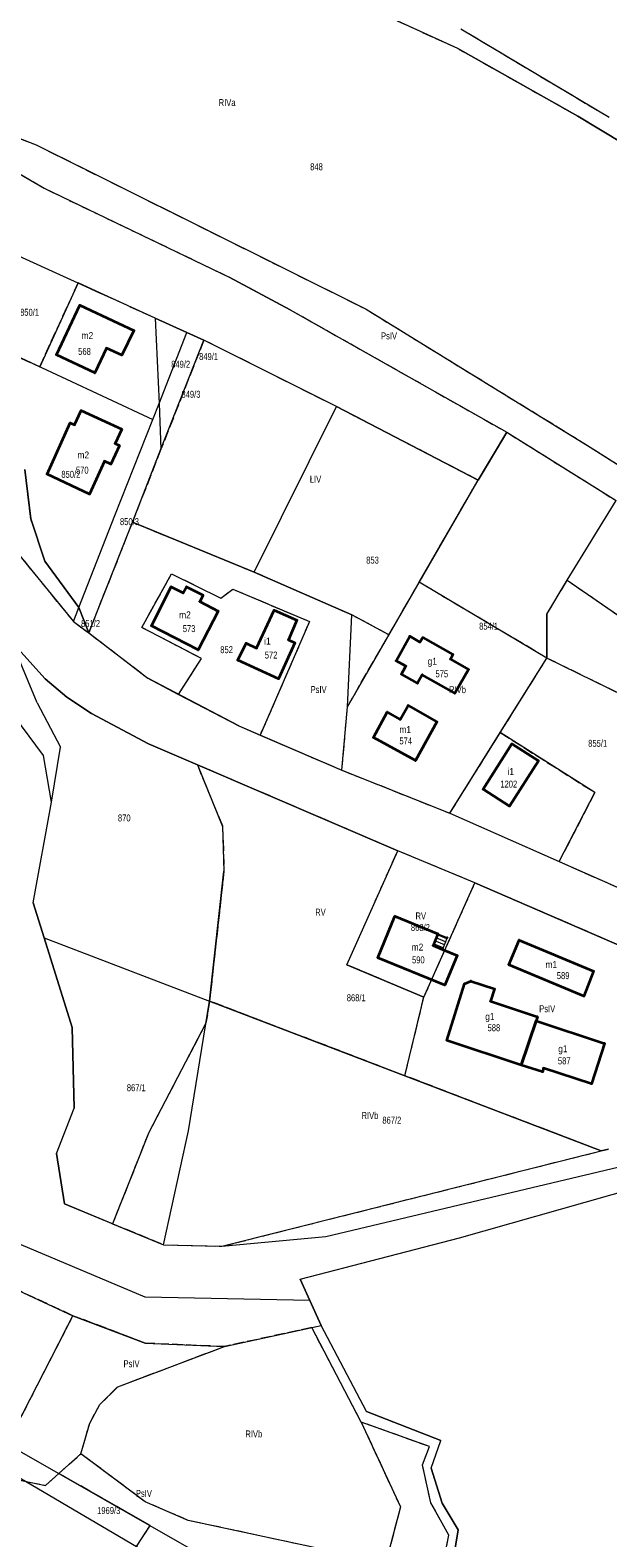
# Model space of a CAD drawing. Header units: metres. Extents: x 7496145 to 7500200, y 5498500 to 5502080.
# Tile 171 of 202: x 7499637 to 7499762, y 5499947 to 5500272. Entities that reach past the tile are written whole.
import ezdxf
from ezdxf.enums import TextEntityAlignment as Align

# ---------------------------------------------------------------- set-up
doc = ezdxf.new("R2010")
doc.units = ezdxf.units.M
doc.header["$MEASUREMENT"] = 0
for name, pattern in [('2.25_0.75', [3, 2.25, -0.75]), ('219-1000', [0]), ('egug-1000', [0])]:
    doc.linetypes.add(name, pattern=pattern)
doc.layers.get('0').update_dxf_attribs({"color": 2, "linetype": 'CONTINUOUS', "lineweight": 5})
for name, color, linetype in [('209-oznaczenie konturu klasyfikacyjnego', 7, 'CONTINUOUS'), ('211-numer działki ewidencyjnej', 7, 'CONTINUOUS'), ('217-kontur klasyfikacyjny', 7, 'CONTINUOUS'), ('218-kontur użytku gruntowego', 7, 'CONTINUOUS'), ('219-działka ewidencyjna', 7, 'CONTINUOUS'), ('312-budynek ewidencyjny', 7, 'CONTINUOUS'), ('312-oznaczenie budynku ewidencyjnego', 7, 'CONTINUOUS'), ('312-oznaczenie budynku ewidencyjnego-Atr117', 7, 'CONTINUOUS'), ('352-schody', 7, 'CONTINUOUS'), ('Punkt budynku', 7, 'CONTINUOUS')]:
    doc.layers.add(name, color=color, linetype=linetype)
doc.styles.get("Standard").update_dxf_attribs({"font": 'Working1250', "width": 0.75})

# ---------------------------------------------------------------- blocks, each defined once
blk = doc.blocks.new('PUNKTBUD')
at = {"color": 0}
blk.add_circle((0, 0), 0.09, dxfattribs=at)

msp = doc.modelspace()

# ---------------------------------------------------------------- linework, layer by layer
at = {"layer": '217-kontur klasyfikacyjny', "color": 3, "linetype": '2.25_0.75', "lineweight": 18, "flags": 128}
for points in [[(7499729.24, 5500268.29), (7499688.83, 5500286.77)], [(7499761.94, 5500253.41), (7499729.91, 5500272.49)], [(7499755.15, 5500253.71), (7499729.24, 5500268.29)], [(7499617.91, 5500255.47), (7499638.25, 5500247.53)], [(7499784.49, 5500236.07), (7499755.15, 5500253.71)], [(7499638.25, 5500247.53), (7499709.49, 5500212.1)], [(7499632.47, 5500242.57), (7499640, 5500238.18)], [(7499640, 5500238.18), (7499679.94, 5500219.03)], [(7499639.03, 5500199.7), (7499647.31, 5500217.77)], [(7499647.31, 5500217.77), (7499652.96, 5500215.21)], [(7499679.94, 5500219.03), (7499693.1, 5500212)], [(7499652.96, 5500215.21), (7499663.98, 5500210.21)], [(7499693.1, 5500212), (7499739.84, 5500185.6)], [(7499709.49, 5500212.1), (7499757.83, 5500182.41)], [(7499663.98, 5500210.21), (7499670.81, 5500207.12)], [(7499674.45, 5500205.46), (7499665.2, 5500181.92)], [(7499670.81, 5500207.12), (7499674.45, 5500205.46)], [(7499703.08, 5500191.12), (7499674.45, 5500205.46)], [(7499634.96, 5500201.59), (7499639.03, 5500199.7)], [(7499733.63, 5500175.28), (7499703.08, 5500191.12)], [(7499739.84, 5500185.6), (7499733.63, 5500175.28)], [(7499739.84, 5500185.6), (7499763.47, 5500170.85)], [(7499665.2, 5500181.92), (7499659.02, 5500166.19)], [(7499757.83, 5500182.41), (7499799.17, 5500156.23)], [(7499637.1, 5500166.91), (7499635.8, 5500177.53)], [(7499720.92, 5500153.25), (7499733.63, 5500175.28)], [(7499640.15, 5500157.82), (7499637.1, 5500166.91)], [(7499659.02, 5500166.19), (7499649.6, 5500142.38)], [(7499685.34, 5500155.4), (7499659.02, 5500166.19)], [(7499631.87, 5500162.5), (7499646.29, 5500144.76)], [(7499647.5, 5500147.83), (7499640.15, 5500157.82)], [(7499706.4, 5500146.21), (7499685.34, 5500155.4)], [(7499661.05, 5500143.51), (7499667.49, 5500155.08)], [(7499667.49, 5500155.08), (7499678.15, 5500149.8)], [(7499714.39, 5500141.94), (7499720.92, 5500153.25)], [(7499748.5, 5500136.91), (7499720.92, 5500153.25)], [(7499748.46, 5500146.34), (7499752.86, 5500153.7)], [(7499752.86, 5500153.7), (7499778.07, 5500136.38)], [(7499678.15, 5500149.8), (7499680.7, 5500151.8)], [(7499680.7, 5500151.8), (7499697.25, 5500144.76)], [(7499649.6, 5500142.38), (7499647.5, 5500147.83)], [(7499714.39, 5500141.94), (7499706.4, 5500146.21)], [(7499748.5, 5500136.91), (7499748.46, 5500146.34)], [(7499646.29, 5500144.76), (7499649.6, 5500142.38)], [(7499649.6, 5500142.38), (7499662.37, 5500132.57)], [(7499673.95, 5500136.82), (7499661.05, 5500143.51)], [(7499697.25, 5500144.76), (7499686.61, 5500120.29)], [(7499705.44, 5500126.42), (7499714.39, 5500141.94)], [(7499669.01, 5500129.09), (7499673.95, 5500136.82)], [(7499738.44, 5500120.85), (7499748.5, 5500136.91)], [(7499785.38, 5500118.84), (7499748.5, 5500136.91)], [(7499662.37, 5500132.57), (7499669.01, 5500129.09)], [(7499704.26, 5500112.74), (7499705.44, 5500126.42)], [(7499686.61, 5500120.29), (7499704.26, 5500112.74)], [(7499727.54, 5500103.45), (7499738.44, 5500120.85)], [(7499738.44, 5500120.85), (7499758.86, 5500107.92)], [(7499673.05, 5500113.91), (7499678.51, 5500100.63)], [(7499716.31, 5500095.35), (7499673.05, 5500113.91)], [(7499704.26, 5500112.74), (7499727.54, 5500103.45)], [(7499758.86, 5500107.92), (7499751.15, 5500093.04)], [(7499678.51, 5500100.63), (7499678.8, 5500090.99)], [(7499705.33, 5500070.78), (7499716.31, 5500095.35)], [(7499732.95, 5500088.45), (7499716.31, 5500095.35)], [(7499678.8, 5500090.99), (7499675.69, 5500062.97)], [(7499751.15, 5500093.04), (7499769.73, 5500084.85)], [(7499721.92, 5500063.8), (7499732.95, 5500088.45)], [(7499773.8, 5500070.79), (7499732.95, 5500088.45)], [(7499721.92, 5500063.8), (7499705.33, 5500070.78)], [(7499675.69, 5500062.97), (7499674.91, 5500058.17)], [(7499717.86, 5500046.86), (7499675.69, 5500062.97)], [(7499717.86, 5500046.86), (7499721.92, 5500063.8)], [(7499674.91, 5500058.17), (7499662.56, 5500034.61)], [(7499760.21, 5500030.68), (7499717.86, 5500046.86)], [(7499662.56, 5500034.61), (7499654.77, 5500014.98)], [(7499678.36, 5500010.11), (7499760.21, 5500030.68)], [(7499760.21, 5500030.68), (7499761.79, 5500031.06)], [(7499654.77, 5500014.98), (7499665.75, 5500010.44)], [(7499665.75, 5500010.44), (7499678.36, 5500010.11)], [(7499646.19, 5499995.15), (7499624.81, 5500005.03)], [(7499632.46, 5499968.32), (7499646.19, 5499995.15)], [(7499661.77, 5499989.23), (7499646.19, 5499995.15)], [(7499697.73, 5499992.6), (7499678.88, 5499988.49)], [(7499708.42, 5499972.21), (7499697.73, 5499992.6)], [(7499655.88, 5499979.83), (7499678.88, 5499988.49)], [(7499678.88, 5499988.49), (7499661.77, 5499989.23)], [(7499652.02, 5499976.03), (7499655.88, 5499979.83)], [(7499649.81, 5499971.96), (7499652.02, 5499976.03)], [(7499647.93, 5499965.38), (7499649.81, 5499971.96)], [(7499723.13, 5499966.93), (7499708.42, 5499972.21)], [(7499708.42, 5499972.21), (7499716.88, 5499953.91)], [(7499721.65, 5499962.99), (7499723.13, 5499966.93)], [(7499643.16, 5499961.14), (7499647.93, 5499965.38)], [(7499661.82, 5499954.99), (7499647.93, 5499965.38)], [(7499630.97, 5499960.48), (7499640.26, 5499958.56)], [(7499640.26, 5499958.56), (7499643.16, 5499961.14)], [(7499662.85, 5499949.9), (7499643.16, 5499961.14)], [(7499723.43, 5499954.83), (7499721.65, 5499962.99)], [(7499671.09, 5499951.02), (7499661.82, 5499954.99)], [(7499716.88, 5499953.91), (7499714.09, 5499943.34)], [(7499727.33, 5499947.8), (7499723.43, 5499954.83)], [(7499707.35, 5499943.21), (7499671.09, 5499951.02)], [(7499659.93, 5499945.4), (7499662.85, 5499949.9)], [(7499725.13, 5499936.77), (7499727.33, 5499947.8)]]:
    msp.add_lwpolyline(points, dxfattribs=at)
at = {"layer": '218-kontur użytku gruntowego', "color": 3, "linetype": 'egug-1000', "lineweight": 18, "flags": 128}
for points in [[(7499729.24, 5500268.29), (7499688.83, 5500286.77)], [(7499761.94, 5500253.41), (7499729.91, 5500272.49)], [(7499755.15, 5500253.71), (7499729.24, 5500268.29)], [(7499617.91, 5500255.47), (7499638.25, 5500247.53)], [(7499784.49, 5500236.07), (7499755.15, 5500253.71)], [(7499638.25, 5500247.53), (7499709.49, 5500212.1)], [(7499632.47, 5500242.57), (7499640, 5500238.18)], [(7499640, 5500238.18), (7499679.94, 5500219.03)], [(7499647.31, 5500217.77), (7499639.03, 5500199.7)], [(7499652.96, 5500215.21), (7499647.31, 5500217.77)], [(7499679.94, 5500219.03), (7499693.1, 5500212)], [(7499663.98, 5500210.21), (7499652.96, 5500215.21)], [(7499693.1, 5500212), (7499739.84, 5500185.6)], [(7499709.49, 5500212.1), (7499757.83, 5500182.41)], [(7499670.81, 5500207.12), (7499663.98, 5500210.21)], [(7499665.2, 5500181.92), (7499674.45, 5500205.46)], [(7499674.45, 5500205.46), (7499670.81, 5500207.12)], [(7499703.08, 5500191.12), (7499674.45, 5500205.46)], [(7499639.03, 5500199.7), (7499634.96, 5500201.59)], [(7499733.63, 5500175.28), (7499703.08, 5500191.12)], [(7499739.84, 5500185.6), (7499733.63, 5500175.28)], [(7499739.84, 5500185.6), (7499763.47, 5500170.85)], [(7499659.02, 5500166.19), (7499665.2, 5500181.92)], [(7499757.83, 5500182.41), (7499799.17, 5500156.23)], [(7499637.1, 5500166.91), (7499635.8, 5500177.53)], [(7499720.92, 5500153.25), (7499733.63, 5500175.28)], [(7499640.15, 5500157.82), (7499637.1, 5500166.91)], [(7499649.6, 5500142.38), (7499659.02, 5500166.19)], [(7499685.34, 5500155.4), (7499659.02, 5500166.19)], [(7499631.87, 5500162.5), (7499646.29, 5500144.76)], [(7499647.5, 5500147.83), (7499640.15, 5500157.82)], [(7499706.4, 5500146.21), (7499685.34, 5500155.4)], [(7499661.05, 5500143.51), (7499667.49, 5500155.08)], [(7499667.49, 5500155.08), (7499678.15, 5500149.8)], [(7499714.39, 5500141.94), (7499720.92, 5500153.25)], [(7499748.5, 5500136.91), (7499720.92, 5500153.25)], [(7499748.46, 5500146.34), (7499752.86, 5500153.7)], [(7499752.86, 5500153.7), (7499778.07, 5500136.38)], [(7499678.15, 5500149.8), (7499680.7, 5500151.8)], [(7499680.7, 5500151.8), (7499697.25, 5500144.76)], [(7499649.6, 5500142.38), (7499647.5, 5500147.83)], [(7499714.39, 5500141.94), (7499706.4, 5500146.21)], [(7499748.5, 5500136.91), (7499748.46, 5500146.34)], [(7499646.29, 5500144.76), (7499649.6, 5500142.38)], [(7499649.6, 5500142.38), (7499662.37, 5500132.57)], [(7499673.95, 5500136.82), (7499661.05, 5500143.51)], [(7499697.25, 5500144.76), (7499686.61, 5500120.29)], [(7499639.84, 5500115.91), (7499621.02, 5500141.22)], [(7499640.17, 5500132.41), (7499633.02, 5500140.41)], [(7499705.44, 5500126.42), (7499714.39, 5500141.94)], [(7499669.01, 5500129.09), (7499673.95, 5500136.82)], [(7499738.44, 5500120.85), (7499748.5, 5500136.91)], [(7499785.38, 5500118.84), (7499748.5, 5500136.91)], [(7499644.91, 5500128.47), (7499640.17, 5500132.41)], [(7499662.37, 5500132.57), (7499669.01, 5500129.09)], [(7499650.23, 5500124.99), (7499644.91, 5500128.47)], [(7499669.01, 5500129.09), (7499681.99, 5500122.27)], [(7499704.26, 5500112.74), (7499705.44, 5500126.42)], [(7499662.48, 5500118.44), (7499650.23, 5500124.99)], [(7499681.99, 5500122.27), (7499686.61, 5500120.29)], [(7499686.61, 5500120.29), (7499704.26, 5500112.74)], [(7499727.54, 5500103.45), (7499738.44, 5500120.85)], [(7499758.86, 5500107.92), (7499738.44, 5500120.85)], [(7499673.05, 5500113.91), (7499662.48, 5500118.44)], [(7499641.56, 5500105.84), (7499639.84, 5500115.91)], [(7499673.05, 5500113.91), (7499678.51, 5500100.63)], [(7499716.31, 5500095.35), (7499673.05, 5500113.91)], [(7499704.26, 5500112.74), (7499727.54, 5500103.45)], [(7499751.15, 5500093.04), (7499758.86, 5500107.92)], [(7499637.62, 5500084.15), (7499641.56, 5500105.84)], [(7499727.54, 5500103.45), (7499751.15, 5500093.04)], [(7499678.51, 5500100.63), (7499678.8, 5500090.99)], [(7499705.33, 5500070.78), (7499716.31, 5500095.35)], [(7499732.95, 5500088.45), (7499716.31, 5500095.35)], [(7499678.8, 5500090.99), (7499675.69, 5500062.97)], [(7499751.15, 5500093.04), (7499769.73, 5500084.85)], [(7499721.92, 5500063.8), (7499732.95, 5500088.45)], [(7499773.8, 5500070.79), (7499732.95, 5500088.45)], [(7499639.96, 5500076.63), (7499637.62, 5500084.15)], [(7499646, 5500057.24), (7499639.96, 5500076.63)], [(7499721.92, 5500063.8), (7499705.33, 5500070.78)], [(7499675.69, 5500062.97), (7499674.91, 5500058.17)], [(7499717.86, 5500046.86), (7499675.69, 5500062.97)], [(7499717.86, 5500046.86), (7499721.92, 5500063.8)], [(7499674.91, 5500058.17), (7499662.56, 5500034.61)], [(7499646.44, 5500039.87), (7499646, 5500057.24)], [(7499760.21, 5500030.68), (7499717.86, 5500046.86)], [(7499642.62, 5500030.12), (7499646.44, 5500039.87)], [(7499662.56, 5500034.61), (7499654.77, 5500014.98)], [(7499644.4, 5500019.27), (7499642.62, 5500030.12)], [(7499678.36, 5500010.11), (7499760.21, 5500030.68)], [(7499761.79, 5500031.06), (7499760.21, 5500030.68)], [(7499700.8, 5500012.19), (7499765.3, 5500027.51)], [(7499729.62, 5500011.91), (7499767.93, 5500022.76)], [(7499654.77, 5500014.98), (7499644.4, 5500019.27)], [(7499654.77, 5500014.98), (7499665.75, 5500010.44)], [(7499661.78, 5499999.16), (7499635.01, 5500010.4)], [(7499665.75, 5500010.44), (7499678.36, 5500010.11)], [(7499678.36, 5500010.11), (7499700.8, 5500012.19)], [(7499695.24, 5500003), (7499729.62, 5500011.91)], [(7499624.81, 5500005.03), (7499646.19, 5499995.15)], [(7499697.34, 5499998.42), (7499695.24, 5500003)], [(7499697.34, 5499998.42), (7499661.78, 5499999.16)], [(7499699.76, 5499993.04), (7499697.34, 5499998.42)], [(7499632.46, 5499968.32), (7499646.19, 5499995.15)], [(7499646.19, 5499995.15), (7499661.77, 5499989.23)], [(7499697.73, 5499992.6), (7499699.76, 5499993.04)], [(7499709.57, 5499974.46), (7499699.76, 5499993.04)], [(7499678.88, 5499988.49), (7499697.73, 5499992.6)], [(7499708.42, 5499972.21), (7499697.73, 5499992.6)], [(7499655.88, 5499979.83), (7499678.88, 5499988.49)], [(7499661.77, 5499989.23), (7499678.88, 5499988.49)], [(7499652.02, 5499976.03), (7499655.88, 5499979.83)], [(7499649.81, 5499971.96), (7499652.02, 5499976.03)], [(7499725.58, 5499968.21), (7499709.57, 5499974.46)], [(7499647.93, 5499965.38), (7499649.81, 5499971.96)], [(7499723.13, 5499966.93), (7499708.42, 5499972.21)], [(7499708.42, 5499972.21), (7499716.88, 5499953.91)], [(7499721.65, 5499962.99), (7499723.13, 5499966.93)], [(7499723.51, 5499962.26), (7499725.58, 5499968.21)], [(7499643.16, 5499961.14), (7499647.93, 5499965.38)], [(7499661.82, 5499954.99), (7499647.93, 5499965.38)], [(7499630.97, 5499960.48), (7499640.26, 5499958.56)], [(7499640.26, 5499958.56), (7499643.16, 5499961.14)], [(7499662.85, 5499949.9), (7499643.16, 5499961.14)], [(7499723.43, 5499954.83), (7499721.65, 5499962.99)], [(7499725.86, 5499954.7), (7499723.51, 5499962.26)], [(7499671.09, 5499951.02), (7499661.82, 5499954.99)], [(7499716.88, 5499953.91), (7499714.09, 5499943.34)], [(7499727.33, 5499947.8), (7499723.43, 5499954.83)], [(7499729.34, 5499948.99), (7499725.86, 5499954.7)], [(7499707.35, 5499943.21), (7499671.09, 5499951.02)], [(7499659.93, 5499945.4), (7499662.85, 5499949.9)], [(7499725.13, 5499936.77), (7499727.33, 5499947.8)], [(7499727.2, 5499936.01), (7499729.34, 5499948.99)]]:
    msp.add_lwpolyline(points, dxfattribs=at)
at = {"layer": '219-działka ewidencyjna', "color": 3, "linetype": '219-1000', "lineweight": 18, "flags": 128}
for points in [[(7499729.24, 5500268.29), (7499688.83, 5500286.77)], [(7499729.24, 5500268.29), (7499755.15, 5500253.71)], [(7499755.15, 5500253.71), (7499784.49, 5500236.07)], [(7499632.47, 5500242.57), (7499640, 5500238.18)], [(7499640, 5500238.18), (7499679.94, 5500219.03)], [(7499607.01, 5500236.03), (7499652.96, 5500215.21)], [(7499693.1, 5500212), (7499679.94, 5500219.03)], [(7499663.98, 5500210.21), (7499652.96, 5500215.21)], [(7499693.1, 5500212), (7499739.84, 5500185.6)], [(7499663.98, 5500210.21), (7499664.78, 5500191.76)], [(7499663.98, 5500210.21), (7499670.81, 5500207.12)], [(7499623.96, 5500206.7), (7499663.43, 5500188.36)], [(7499664.78, 5500191.76), (7499670.81, 5500207.12)], [(7499665.2, 5500181.92), (7499674.45, 5500205.46)], [(7499670.81, 5500207.12), (7499674.45, 5500205.46)], [(7499663.43, 5500188.36), (7499664.78, 5500191.76)], [(7499664.78, 5500191.76), (7499665.2, 5500181.92)], [(7499685.34, 5500155.4), (7499703.08, 5500191.12)], [(7499703.08, 5500191.12), (7499733.63, 5500175.28)], [(7499655.27, 5500167.61), (7499663.43, 5500188.36)], [(7499733.63, 5500175.28), (7499739.84, 5500185.6)], [(7499739.84, 5500185.6), (7499763.47, 5500170.85)], [(7499659.02, 5500166.19), (7499665.2, 5500181.92)], [(7499635.8, 5500177.53), (7499637.1, 5500166.91)], [(7499705.44, 5500126.42), (7499733.63, 5500175.28)], [(7499752.86, 5500153.7), (7499763.47, 5500170.85)], [(7499637.1, 5500166.91), (7499640.15, 5500157.82)], [(7499647.5, 5500147.83), (7499655.27, 5500167.61)], [(7499649.6, 5500142.38), (7499659.02, 5500166.19)], [(7499659.02, 5500166.19), (7499685.34, 5500155.4)], [(7499631.87, 5500162.5), (7499646.29, 5500144.76)], [(7499640.15, 5500157.82), (7499647.5, 5500147.83)], [(7499685.34, 5500155.4), (7499706.4, 5500146.21)], [(7499748.46, 5500146.34), (7499752.86, 5500153.7)], [(7499752.86, 5500153.7), (7499778.07, 5500136.38)], [(7499646.29, 5500144.76), (7499647.5, 5500147.83)], [(7499647.5, 5500147.83), (7499649.6, 5500142.38)], [(7499705.44, 5500126.42), (7499706.4, 5500146.21)], [(7499748.46, 5500146.34), (7499748.5, 5500136.91)], [(7499646.29, 5500144.76), (7499649.6, 5500142.38)], [(7499649.6, 5500142.38), (7499662.37, 5500132.57)], [(7499638.48, 5500127.27), (7499633.02, 5500140.41)], [(7499640.17, 5500132.41), (7499633.02, 5500140.41)], [(7499727.54, 5500103.45), (7499748.5, 5500136.91)], [(7499640.17, 5500132.41), (7499644.91, 5500128.47)], [(7499681.99, 5500122.27), (7499662.37, 5500132.57)], [(7499638.48, 5500127.27), (7499643.5, 5500117.73)], [(7499644.91, 5500128.47), (7499650.23, 5500124.99)], [(7499704.26, 5500112.74), (7499705.44, 5500126.42)], [(7499650.23, 5500124.99), (7499662.48, 5500118.44)], [(7499681.99, 5500122.27), (7499704.26, 5500112.74)], [(7499641.56, 5500105.84), (7499643.5, 5500117.73)], [(7499662.48, 5500118.44), (7499673.05, 5500113.91)], [(7499673.05, 5500113.91), (7499716.31, 5500095.35)], [(7499673.05, 5500113.91), (7499678.51, 5500100.63)], [(7499704.26, 5500112.74), (7499727.54, 5500103.45)], [(7499637.62, 5500084.15), (7499641.56, 5500105.84)], [(7499727.54, 5500103.45), (7499769.73, 5500084.85)], [(7499678.51, 5500100.63), (7499678.8, 5500090.99)], [(7499705.33, 5500070.78), (7499716.31, 5500095.35)], [(7499732.95, 5500088.45), (7499716.31, 5500095.35)], [(7499675.69, 5500062.97), (7499678.8, 5500090.99)], [(7499721.92, 5500063.8), (7499732.95, 5500088.45)], [(7499732.95, 5500088.45), (7499773.8, 5500070.79)], [(7499637.62, 5500084.15), (7499639.96, 5500076.63)], [(7499639.96, 5500076.63), (7499646, 5500057.24)], [(7499639.96, 5500076.63), (7499675.69, 5500062.97)], [(7499705.33, 5500070.78), (7499721.92, 5500063.8)], [(7499671.12, 5500034.99), (7499675.69, 5500062.97)], [(7499675.69, 5500062.97), (7499760.21, 5500030.68)], [(7499646, 5500057.24), (7499646.44, 5500039.87)], [(7499642.62, 5500030.12), (7499646.44, 5500039.87)], [(7499665.75, 5500010.44), (7499671.12, 5500034.99)], [(7499642.62, 5500030.12), (7499644.4, 5500019.27)], [(7499678.36, 5500010.11), (7499760.21, 5500030.68)], [(7499760.21, 5500030.68), (7499761.79, 5500031.06)], [(7499729.62, 5500011.91), (7499767.93, 5500022.76)], [(7499644.4, 5500019.27), (7499665.75, 5500010.44)], [(7499665.75, 5500010.44), (7499678.36, 5500010.11)], [(7499695.24, 5500003), (7499729.62, 5500011.91)], [(7499624.81, 5500005.03), (7499646.19, 5499995.15)], [(7499695.24, 5500003), (7499699.76, 5499993.04)], [(7499632.46, 5499968.32), (7499646.19, 5499995.15)], [(7499661.77, 5499989.23), (7499646.19, 5499995.15)], [(7499678.88, 5499988.49), (7499699.76, 5499993.04)], [(7499709.57, 5499974.46), (7499699.76, 5499993.04)], [(7499661.77, 5499989.23), (7499678.88, 5499988.49)], [(7499709.57, 5499974.46), (7499725.58, 5499968.21)], [(7499723.51, 5499962.26), (7499725.58, 5499968.21)], [(7499633.45, 5499966.69), (7499672.86, 5499944.18)], [(7499631.05, 5499962.34), (7499670.07, 5499939.45)], [(7499723.51, 5499962.26), (7499725.86, 5499954.7)], [(7499725.86, 5499954.7), (7499729.34, 5499948.99)], [(7499729.34, 5499948.99), (7499727.2, 5499936.01)]]:
    msp.add_lwpolyline(points, dxfattribs=at)
at = {"layer": '312-budynek ewidencyjny', "color": 7, "linetype": 'Continuous', "lineweight": 35, "flags": 128}
for points in [[(7499642.65, 5500202.27), (7499647.7, 5500213)], [(7499647.7, 5500213), (7499655.99, 5500209.12)], [(7499655.99, 5500209.12), (7499659.32, 5500207.56)], [(7499659.32, 5500207.56), (7499656.72, 5500202.2)], [(7499650.93, 5500198.38), (7499642.65, 5500202.27)], [(7499653.44, 5500203.7), (7499650.93, 5500198.38)], [(7499656.72, 5500202.2), (7499653.44, 5500203.7)], [(7499646.54, 5500187.19), (7499647.95, 5500190.26)], [(7499647.95, 5500190.26), (7499656.72, 5500186.24)], [(7499640.64, 5500176.57), (7499645.63, 5500187.61)], [(7499645.63, 5500187.61), (7499646.54, 5500187.19)], [(7499656.72, 5500186.24), (7499655.31, 5500183.17)], [(7499656.22, 5500182.75), (7499654.37, 5500178.72)], [(7499655.31, 5500183.17), (7499656.22, 5500182.75)], [(7499652.98, 5500179.34), (7499649.75, 5500172.26)], [(7499654.37, 5500178.72), (7499652.98, 5500179.34)], [(7499649.75, 5500172.26), (7499640.64, 5500176.57)], [(7499663.18, 5500143.85), (7499667.4, 5500152.29)], [(7499667.4, 5500152.29), (7499670.02, 5500150.94)], [(7499670.02, 5500150.94), (7499670.72, 5500152.3)], [(7499670.72, 5500152.3), (7499674.27, 5500150.46)], [(7499674.27, 5500150.46), (7499673.57, 5500149.1)], [(7499673.57, 5500149.1), (7499677.57, 5500147.04)], [(7499677.57, 5500147.04), (7499673.24, 5500138.66)], [(7499685.81, 5500139.03), (7499689.63, 5500147.21)], [(7499689.63, 5500147.21), (7499694.54, 5500145.11)], [(7499673.24, 5500138.66), (7499663.18, 5500143.85)], [(7499694.54, 5500145.11), (7499692.75, 5500140.83)], [(7499681.8, 5500136.44), (7499683.56, 5500140.11)], [(7499683.56, 5500140.11), (7499685.81, 5500139.03)], [(7499694.11, 5500140.21), (7499690.56, 5500132.43)], [(7499692.75, 5500140.83), (7499694.11, 5500140.21)], [(7499715.96, 5500136.33), (7499718.92, 5500141.62)], [(7499718.92, 5500141.62), (7499721.09, 5500140.33)], [(7499721.09, 5500140.33), (7499721.7, 5500141.32)], [(7499721.7, 5500141.32), (7499728.21, 5500137.71)], [(7499690.56, 5500132.43), (7499681.8, 5500136.44)], [(7499718.07, 5500135.15), (7499715.96, 5500136.33)], [(7499728.21, 5500137.71), (7499727.66, 5500136.67)], [(7499727.66, 5500136.67), (7499731.56, 5500134.44)], [(7499717.11, 5500133.42), (7499718.07, 5500135.15)], [(7499720.57, 5500131.48), (7499717.11, 5500133.42)], [(7499721.6, 5500133.32), (7499720.57, 5500131.48)], [(7499728.63, 5500129.31), (7499721.6, 5500133.32)], [(7499731.56, 5500134.44), (7499728.63, 5500129.31)], [(7499716.82, 5500123.68), (7499718.57, 5500126.71)], [(7499718.57, 5500126.71), (7499724.74, 5500123.16)], [(7499711.08, 5500119.76), (7499714.05, 5500125.27)], [(7499714.05, 5500125.27), (7499716.82, 5500123.68)], [(7499724.74, 5500123.16), (7499720.1, 5500114.81)], [(7499720.1, 5500114.81), (7499711.08, 5500119.76)], [(7499734.73, 5500108.62), (7499740.93, 5500118.41)], [(7499740.93, 5500118.41), (7499746.65, 5500114.79)], [(7499746.65, 5500114.79), (7499740.45, 5500105)], [(7499740.45, 5500105), (7499734.73, 5500108.62)], [(7499712, 5500072.32), (7499715.7, 5500081.28)], [(7499715.7, 5500081.28), (7499724.97, 5500077.49)], [(7499724.97, 5500077.49), (7499723.92, 5500074.96)], [(7499723.92, 5500074.96), (7499725.95, 5500074.11)], [(7499725.95, 5500074.11), (7499729.11, 5500072.8)], [(7499740.3, 5500070.81), (7499742.52, 5500076.12)], [(7499742.52, 5500076.12), (7499758.58, 5500069.41)], [(7499726.45, 5500066.43), (7499712, 5500072.32)], [(7499729.11, 5500072.8), (7499726.45, 5500066.43)], [(7499756.47, 5500064.05), (7499740.3, 5500070.81)], [(7499758.58, 5500069.41), (7499756.47, 5500064.05)], [(7499726.88, 5500054.5), (7499730.73, 5500066.72)], [(7499730.73, 5500066.72), (7499732.05, 5500067.29)], [(7499732.05, 5500067.29), (7499737.21, 5500065.58)], [(7499737.21, 5500065.58), (7499736.34, 5500062.94)], [(7499736.34, 5500062.94), (7499746.43, 5500059.59)], [(7499746.14, 5500058.74), (7499742.97, 5500049.16)], [(7499742.97, 5500049.16), (7499746.14, 5500058.74)], [(7499746.43, 5500059.59), (7499746.14, 5500058.74)], [(7499746.14, 5500058.74), (7499760.9, 5500053.85)], [(7499742.97, 5500049.16), (7499726.88, 5500054.5)], [(7499760.9, 5500053.85), (7499758.11, 5500045.14)], [(7499747.52, 5500047.7), (7499742.97, 5500049.16)], [(7499747.77, 5500048.48), (7499747.52, 5500047.7)], [(7499758.11, 5500045.14), (7499747.77, 5500048.48)]]:
    msp.add_lwpolyline(points, dxfattribs=at)
at = {"layer": '352-schody', "color": 7, "linetype": 'Continuous', "lineweight": 18, "flags": 128}
msp.add_lwpolyline([(7499723.92, 5500074.96), (7499724.97, 5500077.49), (7499727, 5500076.64), (7499725.95, 5500074.11)], close=True, dxfattribs=at)
msp.add_lwpolyline([(7499723.92, 5500074.96), (7499724.97, 5500077.49), (7499727, 5500076.64), (7499725.95, 5500074.11)], close=True, dxfattribs=at)
for points in [[(7499726.09, 5500074.44), (7499724.05, 5500075.28)], [(7499726.36, 5500075.09), (7499724.32, 5500075.93)], [(7499726.62, 5500075.73), (7499724.59, 5500076.58)], [(7499726.89, 5500076.38), (7499724.86, 5500077.22)]]:
    msp.add_lwpolyline(points, dxfattribs=at)

# ---------------------------------------------------------------- block references
at = {"layer": 'Punkt budynku', "color": 5, "linetype": 'Continuous', "lineweight": 13}
for p in [(7499647.7, 5500213), (7499655.99, 5500209.12), (7499659.32, 5500207.56), (7499642.65, 5500202.27), (7499653.44, 5500203.7), (7499656.72, 5500202.2), (7499650.93, 5500198.38), (7499647.95, 5500190.26), (7499645.63, 5500187.61), (7499646.54, 5500187.19), (7499656.72, 5500186.24), (7499655.31, 5500183.17), (7499656.22, 5500182.75), (7499652.98, 5500179.34), (7499654.37, 5500178.72), (7499640.64, 5500176.57), (7499649.75, 5500172.26), (7499667.4, 5500152.29), (7499670.72, 5500152.3), (7499670.02, 5500150.94), (7499673.57, 5500149.1), (7499674.27, 5500150.46), (7499677.57, 5500147.04), (7499689.63, 5500147.21), (7499663.18, 5500143.85), (7499694.54, 5500145.11), (7499683.56, 5500140.11), (7499685.81, 5500139.03), (7499692.75, 5500140.83), (7499694.11, 5500140.21), (7499718.92, 5500141.62), (7499721.09, 5500140.33), (7499721.7, 5500141.32), (7499673.24, 5500138.66), (7499681.8, 5500136.44), (7499715.96, 5500136.33), (7499727.66, 5500136.67), (7499728.21, 5500137.71), (7499717.11, 5500133.42), (7499718.07, 5500135.15), (7499721.6, 5500133.32), (7499731.56, 5500134.44), (7499690.56, 5500132.43), (7499720.57, 5500131.48), (7499728.63, 5500129.31), (7499718.57, 5500126.71), (7499714.05, 5500125.27), (7499716.82, 5500123.68), (7499724.74, 5500123.16), (7499711.08, 5500119.76), (7499740.93, 5500118.41), (7499720.1, 5500114.81), (7499746.65, 5500114.79), (7499734.73, 5500108.62), (7499740.45, 5500105), (7499715.7, 5500081.28), (7499724.97, 5500077.49), (7499723.92, 5500074.96), (7499725.95, 5500074.11), (7499727, 5500076.64), (7499742.52, 5500076.12), (7499712, 5500072.32), (7499729.11, 5500072.8), (7499740.3, 5500070.81), (7499758.58, 5500069.41), (7499726.45, 5500066.43), (7499730.73, 5500066.72), (7499732.05, 5500067.29), (7499737.21, 5500065.58), (7499736.34, 5500062.94), (7499756.47, 5500064.05), (7499746.14, 5500058.74), (7499746.43, 5500059.59), (7499726.88, 5500054.5), (7499760.9, 5500053.85), (7499742.97, 5500049.16), (7499747.77, 5500048.48), (7499747.52, 5500047.7), (7499758.11, 5500045.14)]:
    msp.add_blockref('PUNKTBUD', p, dxfattribs=at)

# ---------------------------------------------------------------- texts
at = {"layer": '209-oznaczenie konturu klasyfikacyjnego', "color": 3, "linetype": 'Continuous', "lineweight": 18, "width": 0.79}
for s, p in [('RIVa', (7499677.65, 5500255.91)), ('PsIV', (7499712.69, 5500205.62)), ('ŁIV', (7499697.33, 5500174.7)), ('PsIV', (7499697.49, 5500129.37)), ('RIVb', (7499727.38, 5500129.35)), ('RV', (7499698.49, 5500081.39)), ('RV', (7499720.14, 5500080.58)), ('PsIV', (7499746.83, 5500060.57)), ('RIVb', (7499708.49, 5500037.54)), ('PsIV', (7499657.12, 5499984.04)), ('RIVb', (7499683.41, 5499968.91)), ('PsIV', (7499659.79, 5499956.08))]:
    msp.add_text(s, height=1.5, dxfattribs=at).set_placement(p)
at = {"layer": '211-numer działki ewidencyjnej', "color": 3, "linetype": 'Continuous', "lineweight": 18, "width": 0.79}
for s, p in [('848', (7499697.4, 5500242.07)), ('870', (7499655.91, 5500101.69)), ('868/1', (7499705.3, 5500062.93)), ('867/1', (7499657.83, 5500043.54)), ('867/2', (7499712.98, 5500036.54))]:
    msp.add_text(s, height=1.5, dxfattribs=at).set_placement(p)
for s, p in [('850/1', (7499634.79, 5500212.2)), ('849/2', (7499667.4, 5500200.99)), ('849/1', (7499673.43, 5500202.66)), ('849/3', (7499669.62, 5500194.52)), ('850/2', (7499643.7, 5500177.27)), ('850/3', (7499656.35, 5500167.07)), ('853', (7499709.49, 5500158.77)), ('851/2', (7499647.95, 5500145.11)), ('854/1', (7499733.87, 5500144.53)), ('852', (7499678, 5500139.47)), ('855/1', (7499757.4, 5500119.28)), ('868/2', (7499719.14, 5500079.58)), ('1969/3', (7499651.42, 5499953.89))]:
    msp.add_text(s, height=1.5, dxfattribs=at).set_placement(p, align=Align.TOP_LEFT)
at = {"layer": '312-oznaczenie budynku ewidencyjnego', "color": 7, "linetype": 'Continuous', "lineweight": 18, "width": 0.79}
for s, p in [('568', (7499647.33, 5500203.76)), ('570', (7499646.84, 5500178.17)), ('573', (7499669.9, 5500144.01)), ('572', (7499687.59, 5500138.31)), ('575', (7499724.45, 5500134.27)), ('574', (7499716.66, 5500119.8)), ('1202', (7499738.44, 5500110.49)), ('590', (7499719.38, 5500072.6)), ('589', (7499750.63, 5500069.21)), ('588', (7499735.69, 5500057.97)), ('587', (7499750.87, 5500050.83))]:
    msp.add_text(s, height=1.5, dxfattribs=at).set_placement(p, align=Align.TOP_LEFT)
at = {"layer": '312-oznaczenie budynku ewidencyjnego-Atr117', "color": 7, "width": 0.9}
for s, p in [('m2', (7499649.32, 5500205.69)), ('m2', (7499648.43, 5500179.94)), ('m2', (7499670.38, 5500145.48)), ('i1', (7499688.17, 5500139.82)), ('g1', (7499723.76, 5500135.47)), ('m1', (7499717.91, 5500120.76)), ('i1', (7499740.69, 5500111.71)), ('m2', (7499720.56, 5500073.86)), ('m1', (7499749.44, 5500070.09)), ('g1', (7499751.94, 5500051.94))]:
    msp.add_text(s, height=1.5, dxfattribs=at).set_placement(p, align=Align.CENTER)
msp.add_text('g1', height=1.5, dxfattribs=at).set_placement((7499735.18, 5500060.4), align=Align.TOP_LEFT)

doc.saveas('drawing.dxf')
